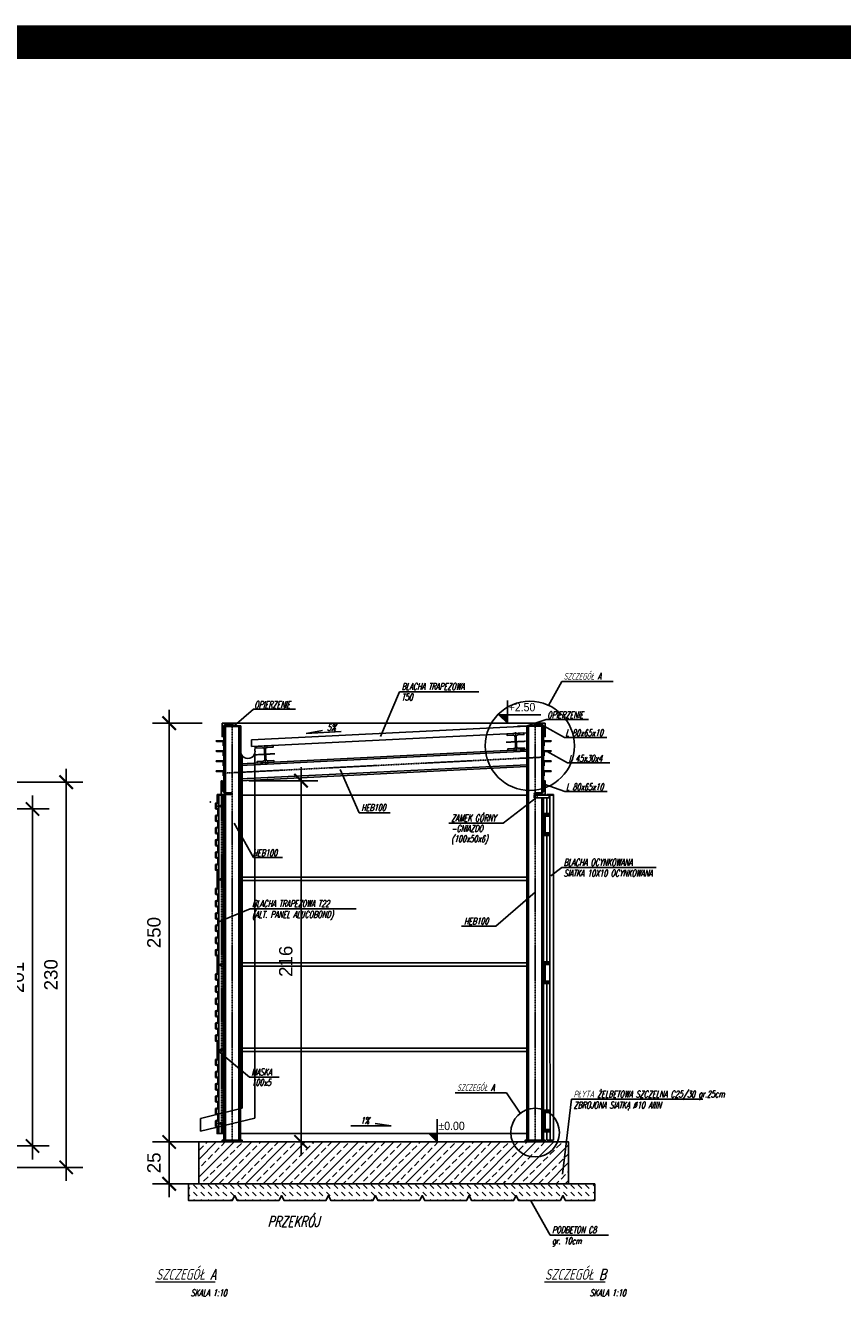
# Model space of a CAD drawing. Extents: x -2911 to 10058, y -5912 to -1002.
# Tile 42 of 43: x 8278 to 8765, y -1817 to -1057. Entities that reach past the tile are written whole.
import ezdxf

# ---------------------------------------------------------------- set-up
doc = ezdxf.new("R2010")
doc.units = 0
doc.header["$LTSCALE"] = 1.125
doc.linetypes.add('DO', pattern=[0.8, 0.6, -0.1, 0, -0.1])
doc.layers.get('0').update_dxf_attribs({"linetype": 'CONTINUOUS'})
doc.layers.get('DEFPOINTS').update_dxf_attribs({"linetype": 'CONTINUOUS'})
doc.layers.add('--GT_Teksty średnie', color=152, linetype='CONTINUOUS', lineweight=15)
doc.layers.add('wymiary', color=1, linetype='CONTINUOUS', lineweight=20)
for name, color, linetype in [('--RAMKA', 7, 'CONTINUOUS'), ('BA_KOT', 7, 'CONTINUOUS'), ('BA_OSD', 7, 'DO'), ('BA_PRG', 3, 'CONTINUOUS'), ('BA_PRS', 2, 'CONTINUOUS'), ('BA_SZR', 7, 'CONTINUOUS'), ('BA_TXS', 1, 'CONTINUOUS'), ('BZ_PRS', 2, 'CONTINUOUS'), ('SCIANY', 5, 'CONTINUOUS')]:
    doc.layers.add(name, color=color, linetype=linetype)
doc.styles.add('ROMANS', font='arial.ttf', dxfattribs={"width": 0.8})
doc.styles.add('style1', font='ARIAL.TTF')
doc.styles.add('style2', font='romans.shx', dxfattribs={"width": 0.7, "oblique": 15})
doc.dimstyles.new('Copy of PKN-WEW', dxfattribs={"dimtxt": 6, "dimasz": 6, "dimexe": 10, "dimexo": 5, "dimgap": 5, "dimtad": 1, "dimdec": 0, "dimrnd": 0.5, "dimzin": 9, "dimdsep": 46, "dimtxsty": 'style1', "dimblk": 'ARCHTICK', "dimcen": 0, "dimdle": 8, "dimclrd": 152, "dimclre": 153, "dimclrt": 51, "dimadec": 0, "dimazin": 0, "dimtfac": 1, "dimtdec": 0, "dimtix": 1, "dimtofl": 0, "dimtmove": 2, "dimatfit": 0, "dimldrblk": 'ARCHTICK', "dimfxl": 1, "dimtolj": 1, "dimtzin": 2, "dimarcsym": 0})

# ---------------------------------------------------------------- blocks, each defined once
blk = doc.blocks.new('_ArchTick')
at = {"layer": 'wymiary', "color": 0, "linetype": 'Continuous', "const_width": 0.15}
blk.add_lwpolyline([(-0.5, -0.5), (0.5, 0.5)], dxfattribs=at)
blk = doc.blocks.new('*D1122')
at = {"layer": '--RAMKA', "color": 152, "lineweight": -2}
blk.add_line((8281.75, -1516.47), (8281.75, -1733.67), dxfattribs=at)
at = {"layer": '--RAMKA', "color": 153, "lineweight": -2}
for p, q in [((8221.83, -1524.47), (8291.75, -1524.47)), ((8222.23, -1725.67), (8291.75, -1725.67))]:
    blk.add_line(p, q, dxfattribs=at)
at = {"layer": 'DEFPOINTS', "color": 0}
for p in [(8216.83, -1524.47), (8217.23, -1725.67), (8281.75, -1725.67)]:
    blk.add_point(p, dxfattribs=at)
at = {"layer": '--RAMKA', "color": 152, "linetype": 'ByBlock', "lineweight": -2, "xscale": 8, "yscale": 8, "zscale": 8}
for p, rotation in [((8281.75, -1524.47), 90), ((8281.75, -1725.67), 270)]:
    blk.add_blockref('_ArchTick', p, dxfattribs=dict(at, rotation=rotation))
at = {"layer": '--RAMKA', "color": 51, "insert": (8272.66, -1625.07), "char_height": 8, "attachment_point": 5, "rotation": 90, "style": 'style1'}
blk.add_mtext('\\A1;201', dxfattribs=at)
blk = doc.blocks.new('*D1124')
at = {"layer": '--RAMKA', "color": 152, "lineweight": -2}
blk.add_line((8442.1, -1499.59), (8442.1, -1731.28), dxfattribs=at)
at = {"layer": '--RAMKA', "color": 153, "lineweight": -2}
for p, q in [((8410.98, -1507.59), (8452.1, -1507.59)), ((8410.98, -1723.28), (8452.1, -1723.28))]:
    blk.add_line(p, q, dxfattribs=at)
at = {"layer": 'DEFPOINTS', "color": 0}
for p in [(8405.98, -1507.59), (8405.98, -1723.28), (8442.1, -1723.28)]:
    blk.add_point(p, dxfattribs=at)
at = {"layer": '--RAMKA', "color": 152, "linetype": 'ByBlock', "lineweight": -2, "xscale": 8, "yscale": 8, "zscale": 8}
for p, rotation in [((8442.1, -1507.59), 90), ((8442.1, -1723.28), 270)]:
    blk.add_blockref('_ArchTick', p, dxfattribs=dict(at, rotation=rotation))
at = {"layer": '--RAMKA', "color": 51, "insert": (8433.02, -1615.44), "char_height": 8, "attachment_point": 5, "rotation": 90, "style": 'style1'}
blk.add_mtext('\\A1;216', dxfattribs=at)
blk = doc.blocks.new('*D1125')
at = {"layer": '--RAMKA', "color": 152, "lineweight": -2}
blk.add_line((8363.36, -1465.28), (8363.36, -1731.28), dxfattribs=at)
at = {"layer": '--RAMKA', "color": 153, "lineweight": -2}
for p, q in [((8382.98, -1473.28), (8353.36, -1473.28)), ((8382.98, -1723.28), (8353.36, -1723.28))]:
    blk.add_line(p, q, dxfattribs=at)
at = {"layer": 'DEFPOINTS', "color": 0}
for p in [(8387.98, -1473.28), (8363.36, -1723.28), (8387.98, -1723.28)]:
    blk.add_point(p, dxfattribs=at)
at = {"layer": '--RAMKA', "color": 152, "linetype": 'ByBlock', "lineweight": -2, "xscale": 8, "yscale": 8, "zscale": 8}
for p, rotation in [((8363.36, -1473.28), 90), ((8363.36, -1723.28), 270)]:
    blk.add_blockref('_ArchTick', p, dxfattribs=dict(at, rotation=rotation))
at = {"layer": '--RAMKA', "color": 51, "insert": (8354.28, -1598.28), "char_height": 8, "attachment_point": 5, "rotation": 90, "style": 'style1'}
blk.add_mtext('\\A1;250', dxfattribs=at)
blk = doc.blocks.new('PKOT2')
blk.add_lwpolyline([(0, 95), (0, 0), (-35, 35), (0, 35)])
blk.add_solid([(-35, 35), (0, 35), (0, 0)])
at = {"style": 'ROMANS', "width": 0.9}
blk.add_attdef('POZIOM', (5.4, 49.6), '', height=35, dxfattribs=at)
blk = doc.blocks.new('*D1126')
at = {"layer": '--RAMKA', "color": 152, "lineweight": -2}
blk.add_line((8363.36, -1715.28), (8363.36, -1756.28), dxfattribs=at)
at = {"layer": '--RAMKA', "color": 153, "lineweight": -2}
for p, q in [((8377.98, -1723.28), (8353.36, -1723.28)), ((8380.98, -1748.28), (8353.36, -1748.28))]:
    blk.add_line(p, q, dxfattribs=at)
at = {"layer": 'DEFPOINTS', "color": 0}
for p in [(8382.98, -1723.28), (8363.36, -1748.28), (8385.98, -1748.28)]:
    blk.add_point(p, dxfattribs=at)
at = {"layer": '--RAMKA', "color": 152, "linetype": 'ByBlock', "lineweight": -2, "xscale": 8, "yscale": 8, "zscale": 8}
for p, rotation in [((8363.36, -1723.28), 90), ((8363.36, -1748.28), 270)]:
    blk.add_blockref('_ArchTick', p, dxfattribs=dict(at, rotation=rotation))
at = {"layer": '--RAMKA', "color": 51, "insert": (8354.28, -1735.78), "char_height": 8, "attachment_point": 5, "rotation": 90, "style": 'style1'}
blk.add_mtext('\\A1;25', dxfattribs=at)
blk = doc.blocks.new('*D1147')
at = {"layer": '--RAMKA', "color": 152, "lineweight": -2}
blk.add_line((8301.86, -1500.47), (8301.86, -1746.47), dxfattribs=at)
at = {"layer": '--RAMKA', "color": 153, "lineweight": -2}
for p, q in [((8250.53, -1508.47), (8311.86, -1508.47)), ((8250.53, -1738.47), (8311.86, -1738.47))]:
    blk.add_line(p, q, dxfattribs=at)
at = {"layer": 'DEFPOINTS', "color": 0}
for p in [(8245.53, -1508.47), (8245.53, -1738.47), (8301.86, -1738.47)]:
    blk.add_point(p, dxfattribs=at)
at = {"layer": '--RAMKA', "color": 152, "linetype": 'ByBlock', "lineweight": -2, "xscale": 8, "yscale": 8, "zscale": 8}
for p, rotation in [((8301.86, -1508.47), 90), ((8301.86, -1738.47), 270)]:
    blk.add_blockref('_ArchTick', p, dxfattribs=dict(at, rotation=rotation))
at = {"layer": '--RAMKA', "color": 51, "insert": (8292.77, -1623.47), "char_height": 8, "attachment_point": 5, "rotation": 90, "style": 'style1'}
blk.add_mtext('\\A1;230', dxfattribs=at)

msp = doc.modelspace()

# ---------------------------------------------------------------- hatches: boundary and pattern name
at = {"layer": 'BA_SZR'}
h = msp.add_hatch(dxfattribs=at)
h.set_pattern_fill('ANSI33', color=256, scale=30, angle=360, style=0)
h.set_pattern_definition([(45, (1642.0795, -3689.098), (-5.303301, 5.303301), []), (45, (1647.383, -3689.098), (-5.303301, 5.303301), [3.75, -1.875])])
h.paths.add_polyline_path([(8380.98, -1723.28), (8601.88, -1723.28), (8601.88, -1748.28), (8380.98, -1748.28)])
h = msp.add_hatch(dxfattribs=at)
h.set_pattern_fill('DASH', color=256, angle=315, style=0)
h.set_pattern_definition([(315, (2301.1054, -3861.3783), (4.4194174, -2e-15), [3.125, -3.125])])
h.paths.add_polyline_path([(8374.98, -1748.28), (8374.98, -1758.28), (8400.98, -1758.28), (8402.48, -1755.28), (8403.98, -1758.28), (8428.98, -1758.28), (8430.48, -1755.28), (8431.98, -1758.28), (8456.98, -1758.28), (8458.48, -1755.28), (8459.98, -1758.28), (8484.98, -1758.28), (8486.48, -1755.28), (8487.98, -1758.28), (8512.98, -1758.28), (8514.48, -1755.28), (8515.98, -1758.28), (8540.98, -1758.28), (8542.48, -1755.28), (8543.98, -1758.28), (8568.98, -1758.28), (8570.48, -1755.28), (8571.98, -1758.28), (8596.98, -1758.28), (8598.48, -1755.28), (8599.98, -1758.28), (8617.48, -1758.28), (8617.48, -1748.28), (8374.98, -1748.28)], is_closed=False)

# ---------------------------------------------------------------- linework, layer by layer
at = {"layer": '--GT_Teksty średnie', "const_width": 20}
msp.add_lwpolyline([(7321.21, -2677.18), (10047.67, -2677.18), (10047.67, -1066.72), (7321.21, -1066.72)], close=True, dxfattribs=at)
at = {"layer": 'BA_KOT'}
for points in [[(8565.3, -1468.28), (8585.22, -1468.28)], [(8523.38, -1718.28), (8543.31, -1718.28)]]:
    msp.add_lwpolyline(points, dxfattribs=at)
at = {"layer": 'BA_OSD'}
for p, q in [((8400.98, -1723.28), (8400.98, -1473.28)), ((8581.88, -1723.28), (8581.88, -1473.28)), ((8570.63, -1490.1), (8570.06, -1478.61)), ((8421.01, -1497.85), (8420.4, -1486.37)), ((8564.6, -1484.64), (8576.09, -1484.07)), ((8395.98, -1503.09), (8586.88, -1493.54)), ((8414.96, -1492.13), (8426.45, -1491.52)), ((8394.5, -1516.28), (8394.5, -1718.28)), ((8391.98, -1522.73), (8395.98, -1522.73)), ((8391.98, -1566.52), (8395.98, -1566.52)), ((8391.98, -1617.52), (8395.98, -1617.52)), ((8391.98, -1668.52), (8395.98, -1668.52)), ((8391.98, -1712.21), (8395.98, -1712.21))]:
    msp.add_line(p, q, dxfattribs=at)
at = {"layer": 'BA_PRG'}
for p, q in [((8406.07, -1474.78), (8395.98, -1474.78)), ((8395.98, -1514.71), (8395.98, -1475.28)), ((8405.98, -1475.28), (8395.98, -1475.28)), ((8396.98, -1514.77), (8396.98, -1475.28)), ((8404.98, -1722.28), (8404.98, -1475.28)), ((8405.98, -1722.28), (8405.98, -1475.28)), ((8406.07, -1489.98), (8406.07, -1474.78)), ((8576.88, -1475.01), (8412.45, -1483.26)), ((8576.88, -1479.01), (8412.45, -1487.27)), ((8576.88, -1474.78), (8571.32, -1475.08)), ((8586.88, -1474.78), (8576.88, -1474.78)), ((8576.88, -1722.28), (8576.88, -1475.01)), ((8586.88, -1475.01), (8576.88, -1475.01)), ((8577.88, -1722.28), (8577.88, -1475.01)), ((8585.88, -1514.77), (8585.88, -1475.01)), ((8586.88, -1513.97), (8586.88, -1475.08)), ((8405.98, -1497.58), (8576.88, -1489.04)), ((8412.45, -1487.27), (8412.45, -1483.26)), ((8414.6, -1489.98), (8414.61, -1487.26)), ((8405.98, -1498.58), (8576.88, -1490.04)), ((8405.98, -1506.59), (8576.88, -1498.05)), ((8405.98, -1507.59), (8576.88, -1499.05)), ((8392.98, -1516.28), (8392.98, -1718.28)), ((8392.98, -1516.28), (8395.98, -1516.28)), ((8395.58, -1516.28), (8395.58, -1718.28)), ((8395.98, -1722.28), (8395.98, -1515.77)), ((8395.98, -1516.28), (8395.98, -1718.28)), ((8396.98, -1722.28), (8396.98, -1515.77)), ((8585.88, -1516.27), (8585.88, -1515.77)), ((8585.88, -1722.28), (8585.88, -1517.77)), ((8586.88, -1516.27), (8586.88, -1515.77)), ((8586.88, -1527.28), (8586.88, -1517.77)), ((8588.88, -1515.77), (8592.88, -1515.77)), ((8588.88, -1516.27), (8588.88, -1515.77)), ((8588.88, -1516.27), (8592.88, -1516.27)), ((8588.88, -1527.28), (8588.88, -1517.77)), ((8590.72, -1540.28), (8590.72, -1516.27)), ((8592.88, -1722.28), (8592.88, -1515.77)), ((8586.88, -1528.28), (8586.88, -1527.78)), ((8586.88, -1538.78), (8586.88, -1528.78)), ((8587.88, -1538.78), (8587.88, -1528.78)), ((8588.88, -1528.28), (8588.88, -1527.78)), ((8586.88, -1539.78), (8586.88, -1539.28)), ((8586.88, -1615.78), (8586.88, -1540.28)), ((8588.88, -1539.78), (8588.88, -1539.28)), ((8588.88, -1615.78), (8588.88, -1540.28)), ((8590.72, -1630.68), (8590.72, -1540.28)), ((8586.88, -1616.78), (8586.88, -1616.28)), ((8586.88, -1627.28), (8586.88, -1617.28)), ((8587.88, -1627.28), (8587.88, -1617.28)), ((8588.88, -1616.78), (8588.88, -1616.28)), ((8586.88, -1628.28), (8586.88, -1627.78)), ((8586.88, -1704.28), (8586.88, -1628.78)), ((8588.88, -1628.28), (8588.88, -1627.78)), ((8588.88, -1704.28), (8588.88, -1628.78)), ((8590.88, -1722.28), (8590.72, -1630.68)), ((8586.88, -1705.28), (8586.88, -1704.78)), ((8586.88, -1715.78), (8586.88, -1705.78)), ((8587.88, -1715.78), (8587.88, -1705.78)), ((8588.88, -1705.28), (8588.88, -1704.78)), ((8586.88, -1716.78), (8586.88, -1716.28)), ((8586.88, -1722.28), (8586.88, -1717.28)), ((8588.88, -1716.78), (8588.88, -1716.28)), ((8588.88, -1722.28), (8588.88, -1717.28)), ((8391.98, -1718.28), (8395.98, -1718.28)), ((8588.88, -1722.28), (8592.88, -1722.28))]:
    msp.add_line(p, q, dxfattribs=at)
for points in [[(8394.98, -1473.28), (8401.48, -1473.28), (8401.48, -1473.88, -0.414214), (8401.08, -1474.28), (8396.78, -1474.28, 0.414214), (8395.98, -1475.08), (8395.98, -1480.88, -0.414214), (8395.58, -1481.28), (8394.98, -1481.28)], [(8587.88, -1473.28), (8581.38, -1473.28), (8581.38, -1473.88, 0.414214), (8581.78, -1474.28), (8586.08, -1474.28, -0.414214), (8586.88, -1475.08), (8586.88, -1480.88, 0.414214), (8587.28, -1481.28), (8587.88, -1481.28)], [(8565.1, -1479.61), (8575.09, -1479.11), (8575.14, -1480.11), (8575.14, -1480.11), (8571.64, -1480.29, 0.414214), (8570.5, -1481.54), (8570.78, -1487.14, 0.414214), (8572.04, -1488.28), (8575.54, -1488.1), (8575.59, -1489.1), (8565.6, -1489.6), (8565.55, -1488.6), (8569.05, -1488.43, 0.414214), (8570.18, -1487.17), (8569.91, -1481.57, 0.414214), (8568.65, -1480.44), (8565.15, -1480.61)], [(8395.98, -1483.77), (8395.98, -1486.77), (8395.78, -1486.77, -0.414214), (8395.58, -1486.57), (8395.58, -1484.57, 0.414214), (8395.18, -1484.17), (8391.68, -1484.17, -0.414214), (8391.48, -1483.97), (8391.48, -1483.77)], [(8415.45, -1487.09), (8425.44, -1486.57), (8425.49, -1487.57), (8425.49, -1487.57), (8421.99, -1487.75, 0.414214), (8420.86, -1489.01), (8421.15, -1494.61, 0.414214), (8422.41, -1495.74), (8425.91, -1495.56), (8425.96, -1496.56), (8415.97, -1497.08), (8415.92, -1496.08), (8419.42, -1495.9, 0.414214), (8420.55, -1494.64), (8420.26, -1489.05, 0.414214), (8419, -1487.91), (8415.5, -1488.09)], [(8586.88, -1483.77), (8586.88, -1486.77), (8587.08, -1486.77, 0.414214), (8587.28, -1486.57), (8587.28, -1484.57, -0.414214), (8587.68, -1484.17), (8591.18, -1484.17, 0.414214), (8591.38, -1483.97), (8591.38, -1483.77)], [(8395.98, -1489.77), (8395.98, -1492.77), (8395.78, -1492.77, -0.414214), (8395.58, -1492.57), (8395.58, -1490.57, 0.414214), (8395.18, -1490.17), (8391.68, -1490.17, -0.414214), (8391.48, -1489.97), (8391.48, -1489.77)], [(8395.98, -1495.77), (8395.98, -1498.77), (8395.78, -1498.77, -0.414214), (8395.58, -1498.57), (8395.58, -1496.57, 0.414214), (8395.18, -1496.17), (8391.68, -1496.17, -0.414214), (8391.48, -1495.97), (8391.48, -1495.77)], [(8586.88, -1489.77), (8586.88, -1492.77), (8587.08, -1492.77, 0.414214), (8587.28, -1492.57), (8587.28, -1490.57, -0.414214), (8587.68, -1490.17), (8591.18, -1490.17, 0.414214), (8591.38, -1489.97), (8591.38, -1489.77)], [(8586.88, -1495.77), (8586.88, -1498.77), (8587.08, -1498.77, 0.414214), (8587.28, -1498.57), (8587.28, -1496.57, -0.414214), (8587.68, -1496.17), (8591.18, -1496.17, 0.414214), (8591.38, -1495.97), (8591.38, -1495.77)], [(8395.98, -1501.77), (8395.98, -1504.77), (8395.78, -1504.77, -0.414214), (8395.58, -1504.57), (8395.58, -1502.57, 0.414214), (8395.18, -1502.17), (8391.68, -1502.17, -0.414214), (8391.48, -1501.97), (8391.48, -1501.77)], [(8586.88, -1501.77), (8586.88, -1504.77), (8587.08, -1504.77, 0.414214), (8587.28, -1504.57), (8587.28, -1502.57, -0.414214), (8587.68, -1502.17), (8591.18, -1502.17, 0.414214), (8591.38, -1501.97), (8591.38, -1501.77)], [(8394.48, -1515.77), (8400.98, -1515.77), (8400.98, -1515.17, 0.414214), (8400.58, -1514.77), (8396.28, -1514.77, -0.414214), (8395.48, -1513.97), (8395.48, -1508.17, 0.414214), (8395.08, -1507.77), (8394.48, -1507.77)], [(8587.88, -1515.77), (8581.38, -1515.77), (8581.38, -1515.17, -0.414214), (8581.78, -1514.77), (8586.08, -1514.77, 0.414214), (8586.88, -1513.97), (8586.88, -1508.17, -0.414214), (8587.28, -1507.77), (8587.88, -1507.77)], [(8392.08, -1515.77), (8395.08, -1515.77), (8395.08, -1515.97, -0.414214), (8394.88, -1516.17), (8392.88, -1516.17, 0.414214), (8392.48, -1516.57), (8392.48, -1520.07, -0.414214), (8392.28, -1520.27), (8392.08, -1520.27)]]:
    msp.add_lwpolyline(points, format="xyb", close=True, dxfattribs=at)
for points in [[(8581.38, -1517.77), (8590.22, -1517.77), (8590.22, -1516.27), (8581.38, -1516.27)], [(8585.88, -1527.78), (8590.72, -1527.78), (8590.72, -1527.28), (8585.88, -1527.28)], [(8585.88, -1528.78), (8590.72, -1528.78), (8590.72, -1528.28), (8585.88, -1528.28)], [(8585.88, -1539.28), (8590.72, -1539.28), (8590.72, -1538.78), (8585.88, -1538.78)], [(8585.88, -1540.28), (8590.72, -1540.28), (8590.72, -1539.78), (8585.88, -1539.78)], [(8391.98, -1561.52), (8392.48, -1561.52), (8392.48, -1571.52), (8391.98, -1571.52)], [(8391.98, -1612.52), (8392.48, -1612.52), (8392.48, -1622.52), (8391.98, -1622.52)], [(8585.88, -1616.28), (8590.72, -1616.28), (8590.72, -1615.78), (8585.88, -1615.78)], [(8585.88, -1617.28), (8590.72, -1617.28), (8590.72, -1616.78), (8585.88, -1616.78)], [(8585.88, -1627.78), (8590.72, -1627.78), (8590.72, -1627.28), (8585.88, -1627.28)], [(8585.88, -1628.78), (8590.72, -1628.78), (8590.72, -1628.28), (8585.88, -1628.28)], [(8391.98, -1663.52), (8392.48, -1663.52), (8392.48, -1673.52), (8391.98, -1673.52)], [(8585.88, -1704.78), (8590.72, -1704.78), (8590.72, -1704.28), (8585.88, -1704.28)], [(8585.88, -1705.78), (8590.72, -1705.78), (8590.72, -1705.28), (8585.88, -1705.28)], [(8391.98, -1714.52), (8392.48, -1714.52), (8392.48, -1718.28), (8391.98, -1718.28)], [(8585.88, -1716.28), (8590.72, -1716.28), (8590.72, -1715.78), (8585.88, -1715.78)], [(8585.88, -1717.28), (8590.72, -1717.28), (8590.72, -1716.78), (8585.88, -1716.78)], [(8394.98, -1723.28), (8394.98, -1722.28), (8406.98, -1722.28), (8406.98, -1723.28)], [(8575.88, -1723.28), (8575.88, -1722.28), (8587.88, -1722.28), (8587.88, -1723.28)]]:
    msp.add_lwpolyline(points, close=True, dxfattribs=at)
msp.add_arc((8410.34, -1490.13), 4.27, 178.01719, 1.98281, dxfattribs=at)
at = {"layer": 'BA_PRS'}
msp.add_lwpolyline([(8385.98, -1748.28), (8374.98, -1748.28), (8374.98, -1758.28), (8400.98, -1758.28), (8402.48, -1755.28), (8403.98, -1758.28), (8428.98, -1758.28), (8430.48, -1755.28), (8431.98, -1758.28), (8456.98, -1758.28), (8458.48, -1755.28), (8459.98, -1758.28), (8484.98, -1758.28), (8486.48, -1755.28), (8487.98, -1758.28), (8512.98, -1758.28), (8514.48, -1755.28), (8515.98, -1758.28), (8540.98, -1758.28), (8542.48, -1755.28), (8543.98, -1758.28), (8568.98, -1758.28), (8570.48, -1755.28), (8571.98, -1758.28), (8596.98, -1758.28), (8598.48, -1755.28), (8599.98, -1758.28), (8617.48, -1758.28), (8617.48, -1748.28), (8617.48, -1748.28)], dxfattribs=at)
at = {"layer": 'BA_SZR'}
for p, q in [((8445.15, -1479.33), (8454.99, -1477.58)), ((8466.04, -1478.25), (8445.15, -1479.33)), ((8406.94, -1492.72), (8406.94, -1703.14)), ((8414.44, -1491.32), (8414.44, -1709.03)), ((8392.48, -1517.56), (8392.48, -1520.59)), ((8392.98, -1517.56), (8392.98, -1520.96)), ((8405.98, -1516.28), (8576.88, -1516.28)), ((8392.48, -1520.59), (8391.07, -1521.03)), ((8391.07, -1521.03), (8391.07, -1524.44)), ((8391.07, -1524.44), (8392.48, -1524.87)), ((8392.98, -1520.96), (8391.57, -1521.4)), ((8391.57, -1521.4), (8391.57, -1524.07)), ((8391.57, -1524.07), (8392.98, -1524.5)), ((8392.48, -1524.87), (8392.48, -1527.21)), ((8392.48, -1524.87), (8392.48, -1527.91)), ((8392.98, -1524.5), (8392.98, -1527.21)), ((8392.98, -1524.87), (8392.98, -1528.28)), ((8392.48, -1527.91), (8391.07, -1528.34)), ((8391.07, -1528.34), (8391.07, -1531.75)), ((8391.07, -1531.75), (8392.48, -1532.19)), ((8392.48, -1535.22), (8391.07, -1535.66)), ((8392.98, -1528.28), (8391.57, -1528.71)), ((8391.57, -1528.71), (8391.57, -1531.38)), ((8391.57, -1531.38), (8392.98, -1531.82)), ((8392.48, -1532.19), (8392.48, -1534.53)), ((8392.48, -1532.19), (8392.48, -1535.22)), ((8392.98, -1531.82), (8392.98, -1534.53)), ((8392.98, -1532.19), (8392.98, -1535.59)), ((8391.07, -1535.66), (8391.07, -1539.07)), ((8391.07, -1539.07), (8392.48, -1539.5)), ((8392.48, -1542.54), (8391.07, -1542.97)), ((8392.98, -1535.59), (8391.57, -1536.03)), ((8391.57, -1536.03), (8391.57, -1538.7)), ((8391.57, -1538.7), (8392.98, -1539.13)), ((8392.48, -1539.5), (8392.48, -1542.54)), ((8392.48, -1539.5), (8392.48, -1541.84)), ((8392.98, -1539.13), (8392.98, -1541.84)), ((8392.98, -1539.5), (8392.98, -1542.91)), ((8391.07, -1542.97), (8391.07, -1546.38)), ((8391.07, -1546.38), (8392.48, -1546.81)), ((8392.48, -1549.85), (8391.07, -1550.29)), ((8391.07, -1550.29), (8391.07, -1553.69)), ((8392.98, -1542.91), (8391.57, -1543.34)), ((8391.57, -1543.34), (8391.57, -1546.01)), ((8391.57, -1546.01), (8392.98, -1546.45)), ((8392.98, -1550.22), (8391.57, -1550.65)), ((8392.48, -1546.81), (8392.48, -1549.16)), ((8392.48, -1546.81), (8392.48, -1549.85)), ((8392.98, -1546.45), (8392.98, -1549.16)), ((8392.98, -1546.81), (8392.98, -1550.22)), ((8391.07, -1553.69), (8392.48, -1554.13)), ((8392.48, -1557.16), (8391.07, -1557.6)), ((8391.07, -1557.6), (8391.07, -1561.01)), ((8391.57, -1550.65), (8391.57, -1553.32)), ((8391.57, -1553.32), (8392.98, -1553.76)), ((8392.98, -1557.53), (8391.57, -1557.97)), ((8391.57, -1557.97), (8391.57, -1560.64)), ((8392.48, -1554.13), (8392.48, -1557.16)), ((8392.48, -1554.13), (8392.48, -1556.47)), ((8392.98, -1553.76), (8392.98, -1556.47)), ((8392.98, -1554.13), (8392.98, -1557.53)), ((8391.07, -1561.01), (8392.48, -1561.44)), ((8391.57, -1560.64), (8392.98, -1561.07)), ((8392.48, -1561.44), (8392.48, -1563.78)), ((8392.98, -1561.07), (8392.98, -1563.78)), ((8405.98, -1565.28), (8576.88, -1565.28)), ((8392.48, -1571.59), (8391.07, -1572.03)), ((8391.07, -1572.03), (8391.07, -1575.44)), ((8392.98, -1571.96), (8391.57, -1572.4)), ((8391.57, -1572.4), (8391.57, -1575.07)), ((8392.48, -1568.56), (8392.48, -1571.59)), ((8392.98, -1568.56), (8392.98, -1571.96)), ((8405.98, -1567.28), (8576.88, -1567.28)), ((8391.07, -1575.44), (8392.48, -1575.87)), ((8392.48, -1578.91), (8391.07, -1579.34)), ((8391.07, -1579.34), (8391.07, -1582.75)), ((8391.57, -1575.07), (8392.98, -1575.5)), ((8392.98, -1579.28), (8391.57, -1579.71)), ((8391.57, -1579.71), (8391.57, -1582.38)), ((8392.48, -1575.87), (8392.48, -1578.21)), ((8392.48, -1575.87), (8392.48, -1578.91)), ((8392.98, -1575.5), (8392.98, -1578.21)), ((8392.98, -1575.87), (8392.98, -1579.28)), ((8391.07, -1582.75), (8392.48, -1583.19)), ((8392.48, -1586.22), (8391.07, -1586.66)), ((8391.07, -1586.66), (8391.07, -1590.07)), ((8391.57, -1582.38), (8392.98, -1582.82)), ((8392.98, -1586.59), (8391.57, -1587.03)), ((8391.57, -1587.03), (8391.57, -1589.7)), ((8392.48, -1583.19), (8392.48, -1586.22)), ((8392.48, -1583.19), (8392.48, -1585.53)), ((8392.98, -1582.82), (8392.98, -1585.53)), ((8392.98, -1583.19), (8392.98, -1586.59)), ((8391.07, -1590.07), (8392.48, -1590.5)), ((8392.48, -1593.54), (8391.07, -1593.97)), ((8391.07, -1593.97), (8391.07, -1597.38)), ((8391.57, -1589.7), (8392.98, -1590.13)), ((8392.98, -1593.91), (8391.57, -1594.34)), ((8391.57, -1594.34), (8391.57, -1597.01)), ((8392.48, -1590.5), (8392.48, -1592.84)), ((8392.48, -1590.5), (8392.48, -1593.54)), ((8392.98, -1590.13), (8392.98, -1592.84)), ((8392.98, -1590.5), (8392.98, -1593.91)), ((8391.07, -1597.38), (8392.48, -1597.81)), ((8392.48, -1600.85), (8391.07, -1601.29)), ((8391.07, -1601.29), (8391.07, -1604.69)), ((8391.57, -1597.01), (8392.98, -1597.45)), ((8392.98, -1601.22), (8391.57, -1601.65)), ((8391.57, -1601.65), (8391.57, -1604.32)), ((8392.48, -1597.81), (8392.48, -1600.85)), ((8392.48, -1597.81), (8392.48, -1600.16)), ((8392.98, -1597.45), (8392.98, -1600.16)), ((8392.98, -1597.81), (8392.98, -1601.22)), ((8391.07, -1604.69), (8392.48, -1605.13)), ((8392.48, -1608.16), (8391.07, -1608.6)), ((8391.07, -1608.6), (8391.07, -1612.01)), ((8391.57, -1604.32), (8392.98, -1604.76)), ((8392.98, -1608.53), (8391.57, -1608.97)), ((8391.57, -1608.97), (8391.57, -1611.64)), ((8392.48, -1605.13), (8392.48, -1607.47)), ((8392.48, -1605.13), (8392.48, -1608.16)), ((8392.98, -1604.76), (8392.98, -1607.47)), ((8392.98, -1605.13), (8392.98, -1608.53)), ((8391.07, -1612.01), (8392.48, -1612.44)), ((8391.57, -1611.64), (8392.98, -1612.07)), ((8392.48, -1612.44), (8392.48, -1614.78)), ((8392.98, -1612.07), (8392.98, -1614.78)), ((8405.98, -1616.28), (8576.88, -1616.28)), ((8405.98, -1618.28), (8576.88, -1618.28)), ((8392.48, -1622.59), (8391.07, -1623.03)), ((8391.07, -1623.03), (8391.07, -1626.44)), ((8391.07, -1626.44), (8392.48, -1626.87)), ((8392.98, -1622.96), (8391.57, -1623.4)), ((8391.57, -1623.4), (8391.57, -1626.07)), ((8391.57, -1626.07), (8392.98, -1626.5)), ((8392.48, -1619.56), (8392.48, -1622.59)), ((8392.98, -1619.56), (8392.98, -1622.96)), ((8392.48, -1629.91), (8391.07, -1630.34)), ((8391.07, -1630.34), (8391.07, -1633.75)), ((8391.07, -1633.75), (8392.48, -1634.19)), ((8392.98, -1630.28), (8391.57, -1630.71)), ((8391.57, -1630.71), (8391.57, -1633.38)), ((8391.57, -1633.38), (8392.98, -1633.82)), ((8392.48, -1626.87), (8392.48, -1629.91)), ((8392.48, -1626.87), (8392.48, -1629.21)), ((8392.98, -1626.5), (8392.98, -1629.21)), ((8392.98, -1626.87), (8392.98, -1630.28)), ((8392.98, -1633.82), (8392.98, -1636.53)), ((8392.48, -1637.22), (8391.07, -1637.66)), ((8391.07, -1637.66), (8391.07, -1641.07)), ((8391.07, -1641.07), (8392.48, -1641.5)), ((8392.98, -1637.59), (8391.57, -1638.03)), ((8391.57, -1638.03), (8391.57, -1640.7)), ((8391.57, -1640.7), (8392.98, -1641.13)), ((8392.48, -1634.19), (8392.48, -1636.53)), ((8392.48, -1634.19), (8392.48, -1637.22)), ((8392.48, -1641.5), (8392.48, -1644.54)), ((8392.48, -1641.5), (8392.48, -1643.84)), ((8392.98, -1634.19), (8392.98, -1637.59)), ((8392.98, -1641.13), (8392.98, -1643.84)), ((8392.98, -1641.5), (8392.98, -1644.91)), ((8392.48, -1644.54), (8391.07, -1644.97)), ((8391.07, -1644.97), (8391.07, -1648.38)), ((8391.07, -1648.38), (8392.48, -1648.81)), ((8392.98, -1644.91), (8391.57, -1645.34)), ((8391.57, -1645.34), (8391.57, -1648.01)), ((8391.57, -1648.01), (8392.98, -1648.45)), ((8392.48, -1648.81), (8392.48, -1651.16)), ((8392.48, -1648.81), (8392.48, -1651.85)), ((8392.98, -1648.45), (8392.98, -1651.16)), ((8392.98, -1648.81), (8392.98, -1652.22)), ((8392.48, -1651.85), (8391.07, -1652.29)), ((8391.07, -1652.29), (8391.07, -1655.69)), ((8391.07, -1655.69), (8392.48, -1656.13)), ((8392.98, -1652.22), (8391.57, -1652.65)), ((8391.57, -1652.65), (8391.57, -1655.32)), ((8391.57, -1655.32), (8392.98, -1655.76)), ((8392.48, -1656.13), (8392.48, -1659.16)), ((8392.48, -1656.13), (8392.48, -1658.47)), ((8392.98, -1655.76), (8392.98, -1658.47)), ((8392.98, -1656.13), (8392.98, -1659.53)), ((8392.48, -1659.16), (8391.07, -1659.6)), ((8391.07, -1659.6), (8391.07, -1663.01)), ((8391.07, -1663.01), (8392.48, -1663.44)), ((8392.98, -1659.53), (8391.57, -1659.97)), ((8391.57, -1659.97), (8391.57, -1662.64)), ((8391.57, -1662.64), (8392.98, -1663.07)), ((8392.48, -1663.44), (8392.48, -1665.78)), ((8392.98, -1663.07), (8392.98, -1665.78)), ((8392.48, -1670.56), (8392.48, -1673.59)), ((8392.98, -1670.56), (8392.98, -1673.96)), ((8405.98, -1667.28), (8576.88, -1667.28)), ((8405.98, -1669.28), (8576.88, -1669.28)), ((8392.48, -1673.59), (8391.07, -1674.03)), ((8391.07, -1674.03), (8391.07, -1677.44)), ((8391.07, -1677.44), (8392.48, -1677.87)), ((8392.98, -1673.96), (8391.57, -1674.4)), ((8391.57, -1674.4), (8391.57, -1677.07)), ((8391.57, -1677.07), (8392.98, -1677.5)), ((8392.48, -1677.87), (8392.48, -1680.21)), ((8392.48, -1677.87), (8392.48, -1680.91)), ((8392.98, -1677.5), (8392.98, -1680.21)), ((8392.98, -1677.87), (8392.98, -1681.28)), ((8392.48, -1680.91), (8391.07, -1681.34)), ((8391.07, -1681.34), (8391.07, -1684.75)), ((8391.07, -1684.75), (8392.48, -1685.19)), ((8392.98, -1681.28), (8391.57, -1681.71)), ((8391.57, -1681.71), (8391.57, -1684.38)), ((8391.57, -1684.38), (8392.98, -1684.82)), ((8392.48, -1685.19), (8392.48, -1688.22)), ((8392.48, -1685.19), (8392.48, -1687.53)), ((8392.98, -1684.82), (8392.98, -1687.53)), ((8392.98, -1685.19), (8392.98, -1688.59)), ((8392.48, -1688.22), (8391.07, -1688.66)), ((8391.07, -1688.66), (8391.07, -1692.07)), ((8391.07, -1692.07), (8392.48, -1692.5)), ((8392.98, -1688.59), (8391.57, -1689.03)), ((8391.57, -1689.03), (8391.57, -1691.7)), ((8391.57, -1691.7), (8392.98, -1692.13)), ((8392.48, -1692.5), (8392.48, -1695.54)), ((8392.48, -1692.5), (8392.48, -1694.84)), ((8392.98, -1692.13), (8392.98, -1694.84)), ((8392.98, -1692.5), (8392.98, -1695.91)), ((8392.48, -1695.54), (8391.07, -1695.97)), ((8391.07, -1695.97), (8391.07, -1699.38)), ((8391.07, -1699.38), (8392.48, -1699.81)), ((8392.98, -1695.91), (8391.57, -1696.34)), ((8391.57, -1696.34), (8391.57, -1699.01)), ((8391.57, -1699.01), (8392.98, -1699.45)), ((8392.48, -1699.81), (8392.48, -1702.16)), ((8392.48, -1699.81), (8392.48, -1702.85)), ((8392.98, -1699.45), (8392.98, -1702.16)), ((8392.98, -1699.81), (8392.98, -1703.22)), ((8382.01, -1709.2), (8406.94, -1703.14)), ((8382.01, -1716.91), (8414.44, -1709.03)), ((8382.01, -1716.91), (8382.01, -1709.2)), ((8392.48, -1702.85), (8391.07, -1703.29)), ((8391.07, -1703.29), (8391.07, -1706.69)), ((8391.07, -1706.69), (8392.48, -1707.13)), ((8392.98, -1703.22), (8391.57, -1703.65)), ((8391.57, -1703.65), (8391.57, -1706.32)), ((8391.57, -1706.32), (8392.98, -1706.76)), ((8392.48, -1707.13), (8392.48, -1709.47)), ((8392.48, -1707.13), (8392.48, -1710.16)), ((8392.98, -1706.76), (8392.98, -1709.47)), ((8392.98, -1707.13), (8392.98, -1710.53)), ((8392.48, -1710.16), (8391.07, -1710.6)), ((8391.07, -1710.6), (8391.07, -1714.01)), ((8391.07, -1714.01), (8392.48, -1714.44)), ((8392.98, -1710.53), (8391.57, -1710.97)), ((8391.57, -1710.97), (8391.57, -1713.64)), ((8391.57, -1713.64), (8392.98, -1714.07)), ((8392.48, -1714.44), (8392.48, -1716.78)), ((8392.98, -1714.07), (8392.98, -1716.78)), ((8496, -1713.75), (8471.86, -1713.75)), ((8496, -1713.75), (8477.39, -1713.75)), ((8496, -1713.75), (8486.26, -1712.3)), ((8380.98, -1748.28), (8380.98, -1723.28))]:
    msp.add_line(p, q, dxfattribs=at)
for centre, radius in [((8578.69, -1486.77), 26.63), ((8394.32, -1522.73), 0.55), ((8394.32, -1566.52), 0.55), ((8394.32, -1617.52), 0.55), ((8394.32, -1668.52), 0.55), ((8581.88, -1717.69), 14.54), ((8394.32, -1712.21), 0.55)]:
    msp.add_circle(centre, radius, dxfattribs=at)
at = {"layer": 'BA_TXS'}
msp.add_line((8405.98, -1718.28), (8576.88, -1718.28), dxfattribs=at)
at = {"layer": 'BZ_PRS'}
msp.add_line((8601.88, -1748.28), (8617.48, -1748.28), dxfattribs=at)
msp.add_lwpolyline([(8380.98, -1723.28), (8601.88, -1723.28), (8601.88, -1748.28), (8380.98, -1748.28)], close=True, dxfattribs=at)
at = {"layer": 'SCIANY', "color": 1, "linetype": 'Continuous'}
for p, q in [((8597.77, -1448.37), (8589.93, -1462.63)), ((8597.77, -1448.37), (8628.57, -1448.37)), ((8500.93, -1454.46), (8489.51, -1481.28)), ((8500.93, -1454.46), (8548.32, -1454.46)), ((8413.62, -1464.91), (8402.2, -1474.78)), ((8413.62, -1464.91), (8438.82, -1464.91)), ((8581.38, -1473.28), (8401.48, -1473.28)), ((8588.56, -1470.99), (8577.14, -1474.78)), ((8588.56, -1470.99), (8613.76, -1470.99)), ((8599.45, -1481.76), (8587.3, -1474.95)), ((8599.45, -1481.76), (8624.65, -1481.76)), ((8601.3, -1496.98), (8589.15, -1490.17)), ((8601.3, -1496.98), (8626.5, -1496.98)), ((8476.86, -1526.8), (8465.44, -1500.89)), ((8599.68, -1514.03), (8587.28, -1509.68)), ((8562.75, -1532.91), (8583.5, -1517.02)), ((8599.68, -1514.03), (8624.88, -1514.03)), ((8476.86, -1526.8), (8495.23, -1526.8)), ((8413.62, -1553.42), (8402.2, -1532.96)), ((8530.43, -1532.91), (8562.75, -1532.91)), ((8413.62, -1553.42), (8431.12, -1553.42)), ((8597.77, -1559.47), (8591.22, -1564.48)), ((8597.77, -1559.47), (8654.21, -1559.47)), ((8558.46, -1594.53), (8581.88, -1574.07)), ((8411.67, -1584.07), (8392.48, -1592.02)), ((8411.67, -1584.07), (8474.93, -1584.07)), ((8537.88, -1594.53), (8558.46, -1594.53)), ((8411.24, -1684.65), (8391.98, -1668.52)), ((8411.24, -1684.65), (8428.99, -1684.65)), ((8534.06, -1693.99), (8564.87, -1693.99)), ((8564.87, -1693.99), (8573, -1706.18)), ((8603.66, -1697.83), (8598.26, -1742.61)), ((8603.66, -1697.83), (8682.01, -1697.83)), ((8587.48, -1723.28), (8387.98, -1723.28)), ((8590.77, -1778.89), (8579.35, -1758.43)), ((8590.77, -1778.89), (8625.68, -1778.89))]:
    msp.add_line(p, q, dxfattribs=at)
msp.add_point((8387.98, -1520.28), dxfattribs=at)

# ---------------------------------------------------------------- block references
at = {"layer": 'BA_KOT', "xscale": 0.1428571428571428, "yscale": 0.1428571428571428, "zscale": 0.1428571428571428}
for p, values in [((8565.3, -1473.28), {'POZIOM': '+2.50'}), ((8523.38, -1723.28), {'POZIOM': '%%p0.00'})]:
    msp.add_blockref('PKOT2', p, dxfattribs=at).add_auto_attribs(values)

# ---------------------------------------------------------------- texts
at = {"layer": 'wymiary', "color": 6, "style": 'style2', "oblique": 15, "width": 0.7}
for s, height, p in [('SZCZEGÓŁ A', 4, (8598.95, -1447.25)), ('BLACHA TRAPEZOWA', 4, (8502.12, -1453.34)), ('T50', 4, (8502.12, -1459.65)), ('OPIERZENIE', 4, (8414.18, -1464.21)), ('OPIERZENIE', 4, (8589.12, -1470.29)), ('5%', 4, (8457.62, -1477.82)), ('L 80x65x10', 4, (8600.01, -1481.06)), ('L 45x30x4', 4, (8601.86, -1496.28)), ('L 80x65x10', 4, (8600.24, -1513.34)), ('HEB100', 4, (8478.05, -1525.68)), ('ZAMEK GÓRNY', 4, (8531.78, -1531.88)), ('-GNIAZDO', 4, (8531.78, -1538.18)), ('(100x50x6)', 4, (8531.78, -1544.28)), ('HEB100', 4, (8413.23, -1552.72)), ('BLACHA OCYNKOWANA', 4, (8598.95, -1558.35)), ('SIATKA 10X10 OCYNKOWANA', 4, (8598.95, -1564.87)), ('BLACHA TRAPEZOWA T22', 4, (8412.86, -1582.95)), ('(ALT. PANEL ALUCOBOND)', 4, (8412.86, -1589.49)), ('HEB100', 4, (8539.36, -1593.5)), ('MASKA', 4, (8412.43, -1683.53)), ('100x5', 4, (8412.43, -1689.84)), ('SZCZEGÓŁ A', 4, (8535.25, -1692.87)), ('PŁYTA ŻELBETOWA SZCZELNA C25/30 gr.25cm', 4, (8604.85, -1696.71)), ('ZBROJONA SIATKĄ %%C10 AIIIN', 4, (8604.85, -1703.25)), ('1%', 4, (8477.54, -1712.55)), ('PRZEKRÓJ', 6.4, (8422.08, -1774.04)), ('PODBETON C8', 4, (8591.95, -1777.77)), ('gr. 10cm', 4, (8591.95, -1784.31)), ('%%uSZCZEGÓŁ A', 6.4, (8355.51, -1805.55)), ('%%uSZCZEGÓŁ B', 6.4, (8587.77, -1805.55)), ('SKALA 1:10', 4, (8376.19, -1815.31)), ('SKALA 1:10', 4, (8614.45, -1815.31))]:
    msp.add_text(s, height=height, dxfattribs=at).set_placement(p)

# ---------------------------------------------------------------- dimensions: what is measured, and where the dimension line sits
at = {"layer": '--RAMKA'}
for base, p1, p2, picture, middle in [((8363.36, -1723.28), (8387.98, -1473.28), (8387.98, -1723.28), '*D1125', (8354.28, -1598.28)), ((8301.86, -1738.47), (8245.53, -1508.47), (8245.53, -1738.47), '*D1147', (8292.77, -1623.47)), ((8442.1, -1723.28), (8405.98, -1507.59), (8405.98, -1723.28), '*D1124', (8433.02, -1615.44)), ((8281.75, -1725.67), (8216.83, -1524.47), (8217.23, -1725.67), '*D1122', (8272.66, -1625.07)), ((8363.36, -1748.28), (8382.98, -1723.28), (8385.98, -1748.28), '*D1126', (8354.28, -1735.78))]:
    dim = msp.add_linear_dim(base=base, p1=p1, p2=p2, angle=90, dimstyle='Copy of PKN-WEW', override={"dimtxt": 8, "dimasz": 8, "dimtxsty": 'style1', "dimblk1": 'ArchTick', "dimblk2": 'ArchTick', "dimsah": 1, "dimldrblk": 'ArchTick'}, dxfattribs=at)
    dim.commit()
    dim.dimension.update_dxf_attribs({"geometry": picture, "text_midpoint": middle})

doc.saveas('drawing.dxf')
